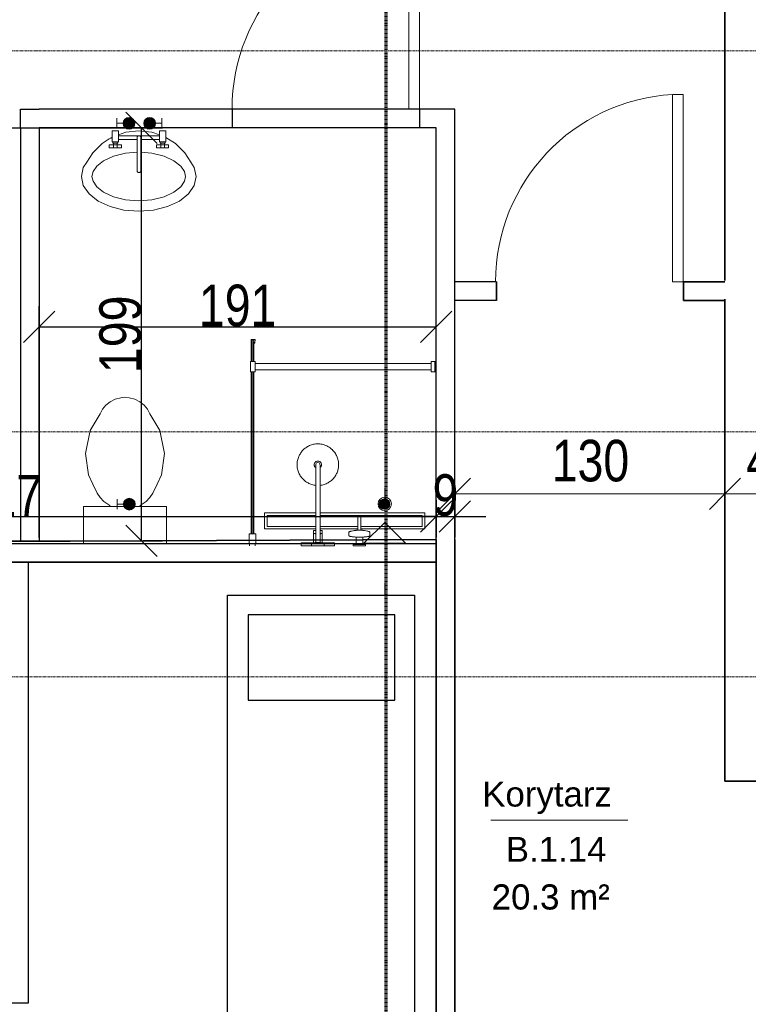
# Model space of a CAD drawing. Header units: millimetres. Extents: x -57350 to 14871, y -25411 to 16830.
# Tile 23 of 66: x -33377 to -29871, y -5145 to -409. Entities that reach past the tile are written whole.
import ezdxf
from ezdxf.lldxf.tags import DXFTag

# ---------------------------------------------------------------- set-up
doc = ezdxf.new("R2010")
doc.units = ezdxf.units.MM
doc.linetypes.add('Kreska', pattern=[6.35, 3.175, -3.175])
doc.linetypes.add('Linia siatki', pattern=[22.225, 12.7, -3.175, 3.175, -3.175])
for name, color, linetype, lineweight in [('A-ANNO-DIMS', 7, 'Continuous', 5), ('A-ANNO-DIMS-100', 7, 'Continuous', 5), ('A-AREA-IDEN', 7, 'Continuous', 5), ('A-DETL-GENF', 7, 'Continuous', 5), ('A-DOOR', 7, 'Continuous', 5), ('A-WALL', 7, 'Continuous', 5), ('G-ANNO-SYMB', 7, 'Continuous', 5), ('IS_Odbiorniki', 7, 'SOLID', 18), ('P-SANR-FIXT', 7, 'Continuous', 5), ('S-GRID', 7, 'Continuous', 5)]:
    doc.layers.add(name, color=color, linetype=linetype, lineweight=lineweight)
doc.layers.add('Default', color=7, linetype='Continuous')
doc.layers.add('IS_Ciepła_woda', color=1, linetype='DASHDOT', lineweight=30, true_color=0xff0000)
doc.styles.add('Arial_2', font='arial.ttf', dxfattribs={"width": 0.8, "height": 200})
doc.styles.add('Arial_3', font='arial.ttf', dxfattribs={"height": 120})
tags = doc.linetypes.add('DASHDOT', pattern=[20, 10, -5, 0, -5]).pattern_tags.tags
tags[10:11] = [DXFTag(74, 4), DXFTag(75, 0), DXFTag(340, '0'), DXFTag(46, 0.0), DXFTag(50, 0.0), DXFTag(44, 0.0), DXFTag(45, 0.0)]
tags[8:9] = [DXFTag(74, 4), DXFTag(75, 0), DXFTag(340, '0'), DXFTag(46, 0.0), DXFTag(50, 0.0), DXFTag(44, 0.0), DXFTag(45, 0.0)]
tags[6:7] = [DXFTag(74, 4), DXFTag(75, 0), DXFTag(340, '0'), DXFTag(46, 0.0), DXFTag(50, 0.0), DXFTag(44, 0.0), DXFTag(45, 0.0)]
tags[4:5] = [DXFTag(74, 4), DXFTag(75, 0), DXFTag(340, '0'), DXFTag(46, 0.0), DXFTag(50, 0.0), DXFTag(44, 0.0), DXFTag(45, 0.0)]
tags = doc.linetypes.add('SOLID', pattern=[10, 10, 0]).pattern_tags.tags
tags[6:7] = [DXFTag(74, 4), DXFTag(75, 0), DXFTag(340, '0'), DXFTag(46, 0.0), DXFTag(50, 0.0), DXFTag(44, 0.0), DXFTag(45, 0.0)]
tags[4:5] = [DXFTag(74, 4), DXFTag(75, 0), DXFTag(340, '0'), DXFTag(46, 0.0), DXFTag(50, 0.0), DXFTag(44, 0.0), DXFTag(45, 0.0)]
doc.dimstyles.new('REVIT_standard', dxfattribs={"dimscale": 304.8, "dimtxt": 204.05188, "dimasz": 0.492126, "dimexe": 0.328084, "dimexo": 0.0625, "dimgap": 0, "dimtad": 1, "dimdec": 0, "dimlfac": 0.1, "dimzin": 0, "dimdsep": 46, "dimtxsty": 'Arial_2', "dimblk1": 'OBLIQUE', "dimblk2": 'OBLIQUE', "dimsah": 1, "dimcen": 0.09, "dimazin": 0, "dimtfac": 1, "dimtdec": 4, "dimtix": 1, "dimtmove": 0, "dimatfit": 3, "dimfxl": 0.328084, "dimfxlon": 1, "dimtvp": 1, "dimtolj": 1, "dimtzin": 0, "dimarcsym": 2})

# ---------------------------------------------------------------- blocks, each defined once
blk = doc.blocks.new('_Oblique')
at = {"color": 0, "linetype": 'ByBlock', "lineweight": -2}
blk.add_line((-0.5, -0.5), (0.5, 0.5), dxfattribs=at)
blk = doc.blocks.new('DIMBLOCK94-RZUT PIĘTRA I')
at = {"layer": 'A-ANNO-DIMS', "color": 0, "lineweight": -2, "transparency": 16777216}
for p, q in [((-35539.4, -2718.2), (-35539.4, -2899.2)), ((-31373.4, -2718.2), (-31373.4, -2899.2)), ((-35539.4, -2799.2), (-31373.4, -2799.2))]:
    blk.add_line(p, q, dxfattribs=at)
at = {"layer": 'Defpoints', "color": 0, "transparency": 16777216}
for p in [(-35539.4, -2699.2), (-31373.4, -2699.2), (-31373.4, -2799.2)]:
    blk.add_point(p, dxfattribs=at)
at = {"layer": 'A-ANNO-DIMS', "color": 0, "lineweight": -2, "transparency": 16777216, "xscale": 150, "yscale": 150, "zscale": 150, "rotation": 180}
blk.add_blockref('_Oblique', (-35539.4, -2799.2), dxfattribs=at)
at = {"layer": 'A-ANNO-DIMS', "color": 0, "lineweight": -2, "transparency": 16777216, "xscale": 150, "yscale": 150, "zscale": 150}
blk.add_blockref('_Oblique', (-31373.4, -2799.2), dxfattribs=at)
at = {"layer": 'A-ANNO-DIMS', "color": 0, "transparency": 16777216, "insert": (-33456.4, -2698.8), "char_height": 200, "width": 440.752, "attachment_point": 5, "style": 'Arial_2'}
blk.add_mtext('\\A1;417', dxfattribs=at)
blk = doc.blocks.new('DIMBLOCK95-RZUT PIĘTRA I')
at = {"layer": 'A-ANNO-DIMS', "color": 0, "lineweight": -2, "transparency": 16777216}
for p, q in [((-31373.4, -2718.2), (-31373.4, -2899.2)), ((-31283.4, -2718.2), (-31283.4, -2899.2)), ((-31373.4, -2799.2), (-31523.4, -2799.2)), ((-31373.4, -2799.2), (-31283.4, -2799.2)), ((-31283.4, -2799.2), (-31133.4, -2799.2))]:
    blk.add_line(p, q, dxfattribs=at)
at = {"layer": 'Defpoints', "color": 0, "transparency": 16777216}
for p in [(-31373.4, -2699.2), (-31283.4, -2699.2), (-31283.4, -2799.2)]:
    blk.add_point(p, dxfattribs=at)
at = {"layer": 'A-ANNO-DIMS', "color": 0, "lineweight": -2, "transparency": 16777216, "xscale": 150, "yscale": 150, "zscale": 150}
blk.add_blockref('_Oblique', (-31373.4, -2799.2), dxfattribs=at)
at = {"layer": 'A-ANNO-DIMS', "color": 0, "lineweight": -2, "transparency": 16777216, "xscale": 150, "yscale": 150, "zscale": 150, "rotation": 180}
blk.add_blockref('_Oblique', (-31283.4, -2799.2), dxfattribs=at)
at = {"layer": 'A-ANNO-DIMS', "color": 0, "transparency": 16777216, "insert": (-31328.4, -2697.1), "char_height": 200, "width": 146.917, "attachment_point": 5, "style": 'Arial_2'}
blk.add_mtext('\\A1;9', dxfattribs=at)
blk = doc.blocks.new('DIMBLOCK96-RZUT PIĘTRA I')
at = {"layer": 'A-ANNO-DIMS-100', "color": 250, "true_color": 0x303030, "transparency": 16777216}
for p, q in [((-31283.4, -2689.7), (-31283.4, -2589.7)), ((-29983.4, -2689.7), (-29983.4, -2589.7)), ((-31283.4, -2689.7), (-31208.4, -2614.7)), ((-29983.4, -2689.7), (-29908.4, -2614.7)), ((-31283.4, -2689.7), (-31358.4, -2764.7)), ((-31283.4, -2689.7), (-29983.4, -2689.7)), ((-31283.4, -2689.7), (-31283.4, -2789.7)), ((-29983.4, -2689.7), (-30058.4, -2764.7)), ((-29983.4, -2689.7), (-29983.4, -2789.7))]:
    blk.add_line(p, q, dxfattribs=at)
at = {"layer": 'A-ANNO-DIMS-100', "color": 0, "transparency": 16777216, "insert": (-30817.1, -2430.1), "char_height": 200, "width": 440.752, "attachment_point": 1, "line_spacing_factor": 0.941778, "style": 'Arial_2'}
blk.add_mtext('130', dxfattribs=at)
blk = doc.blocks.new('DIMBLOCK97-RZUT PIĘTRA I')
at = {"layer": 'A-ANNO-DIMS-100', "color": 250, "true_color": 0x303030, "transparency": 16777216}
for p, q in [((-29983.4, -2689.7), (-29983.4, -2589.7)), ((-29533.4, -2689.7), (-29533.4, -2589.7)), ((-29983.4, -2689.7), (-29908.4, -2614.7)), ((-29533.4, -2689.7), (-29458.4, -2614.7)), ((-29983.4, -2689.7), (-30058.4, -2764.7)), ((-29983.4, -2689.7), (-29533.4, -2689.7)), ((-29983.4, -2689.7), (-29983.4, -2789.7)), ((-29533.4, -2689.7), (-29608.4, -2764.7)), ((-29533.4, -2689.7), (-29533.4, -2789.7))]:
    blk.add_line(p, q, dxfattribs=at)
at = {"layer": 'A-ANNO-DIMS-100', "color": 0, "transparency": 16777216, "insert": (-29880.8, -2430.1), "char_height": 200, "width": 293.835, "attachment_point": 1, "line_spacing_factor": 0.941778, "style": 'Arial_2'}
blk.add_mtext('45', dxfattribs=at)
blk = doc.blocks.new('AN_pomieszczenia - Room Tag With Area-359654-RZUT PIĘTRA I')
at = {"layer": 'A-AREA-IDEN'}
for p in [(-3.295, 0), (3.295, 0)]:
    blk.add_line(p, (0, 0), dxfattribs=at)
blk = doc.blocks.new('M_Jednoskrzydłowe płytowe - 90-1529471-RZUT PIĘTRA I')
at = {"layer": 'A-DOOR', "lineweight": 18}
for p, q in [((399, -45), (399, -945.2)), ((450, -45), (399, -45)), ((450, -45), (450, -945.2)), ((450, -945.2), (399, -945.2))]:
    blk.add_line(p, q, dxfattribs=at)
at = {"layer": 'A-DOOR'}
blk.add_arc((450, -45), 901.7, 180, 266.7576, dxfattribs=at)
blk = doc.blocks.new('Sanitary_Showers_Roca_T-500-Pack-Basic-Thermostatic - T-500 Pack Basic Thermostatic-822852-Rzut Parteru')
at = {"layer": 'A-DETL-GENF'}
for p, q in [((63, 0), (-4.7, 0)), ((-4.7, 0), (-4.7, -13)), ((85.3, 0), (63, 0)), ((155.3, 0), (85.3, 0)), ((-174.7, -47), (-175.3, -48)), ((-173.9, -46.4), (-174.7, -47)), ((-172.8, -45.9), (-173.9, -46.4)), ((-171.4, -45.4), (-172.8, -45.9)), ((-169.8, -44.9), (-171.4, -45.4)), ((-167.8, -44.5), (-169.8, -44.9)), ((-165.6, -44), (-167.8, -44.5)), ((-163.2, -43.6), (-165.6, -44)), ((-160.5, -43.2), (-163.2, -43.6)), ((-157.6, -42.8), (-160.5, -43.2)), ((-154.4, -42.5), (-157.6, -42.8)), ((-123.6, -0.1), (-154.7, -0.1)), ((-154.7, -0.1), (-154.7, -6.1)), ((-154.7, -6.1), (-140.7, -6.1)), ((-151.1, -42.2), (-154.4, -42.5)), ((-147.7, -41.9), (-151.1, -42.2)), ((-144.1, -41.7), (-147.7, -41.9)), ((-140.7, -41.5), (-144.1, -41.7)), ((-140.7, -6.1), (-140.7, -41.5)), ((-140.7, -6.1), (-108.7, -6.1)), ((-134.3, -41.3), (-140.7, -41.5)), ((-127.9, -41.2), (-134.3, -41.3)), ((-121.5, -41.2), (-127.9, -41.2)), ((-94.7, -0.1), (-123.6, -0.1)), ((-115.1, -41.3), (-121.5, -41.2)), ((-108.7, -41.5), (-115.1, -41.3)), ((-108.7, -41.5), (-108.7, -6.1)), ((-108.7, -6.1), (-94.7, -6.1)), ((-105.4, -41.7), (-108.7, -41.5)), ((-101.8, -41.9), (-105.4, -41.7)), ((-98.3, -42.2), (-101.8, -41.9)), ((-95, -42.5), (-98.3, -42.2)), ((-91.9, -42.8), (-95, -42.5)), ((-94.7, -6.1), (-94.7, -0.1)), ((-89, -43.2), (-91.9, -42.8)), ((-86.3, -43.6), (-89, -43.2)), ((-83.8, -44), (-86.3, -43.6)), ((-81.6, -44.4), (-83.8, -44)), ((-79.7, -44.9), (-81.6, -44.4)), ((-78, -45.4), (-79.7, -44.9)), ((-76.6, -45.9), (-78, -45.4)), ((-75.5, -46.4), (-76.6, -45.9)), ((-74.8, -46.9), (-75.5, -46.4)), ((-74.1, -48), (-74.8, -46.9)), ((-4.7, -13), (53.8, -13)), ((45.3, -0.1), (45.3, -12.1)), ((45.3, -12.1), (105.3, -12.1)), ((53.8, -13), (54, -29.1)), ((53.8, -13), (61.3, -13)), ((54, -29.1), (54, -31.8)), ((54, -31.8), (54.3, -52.5)), ((61.3, -12.1), (61.3, -14.6)), ((61.3, -14.6), (89.3, -14.6)), ((65, -14.6), (65, -73.3)), ((89.3, -12.1), (75.3, -12.1)), ((85.6, -73.3), (85.6, -14.6)), ((89.3, -14.6), (89.3, -12.1)), ((96.8, -13), (89.3, -13)), ((96.3, -52.5), (96.5, -31.8)), ((96.5, -29.1), (96.8, -13)), ((96.5, -31.8), (96.5, -29.1)), ((96.8, -13), (155.3, -13)), ((105.3, -12.1), (105.3, -0.1)), ((155.3, -13), (155.3, 0)), ((-175.3, -48), (-175.3, -65.1)), ((-175.3, -65.1), (-174.7, -66.2)), ((-174.7, -66.2), (-173.9, -66.7)), ((-173.9, -66.7), (-172.8, -67.2)), ((-172.8, -67.2), (-171.4, -67.7)), ((-171.4, -67.7), (-169.8, -68.2)), ((-169.8, -68.2), (-167.8, -68.7)), ((-167.8, -68.7), (-165.5, -69.1)), ((-165.5, -69.1), (-164, -69.6)), ((-164, -69.6), (-163.1, -69.8)), ((-163.1, -69.8), (-156.8, -71.3)), ((-156.8, -71.3), (-155.8, -71.5)), ((-155.8, -71.5), (-154.8, -71.7)), ((-154.8, -71.7), (-149.8, -72.7)), ((-149.8, -72.7), (-148.9, -72.8)), ((-148.9, -72.8), (-147.9, -73)), ((-147.9, -73), (-146.8, -73.1)), ((-146.8, -73.1), (-142.4, -73.8)), ((-142.4, -73.8), (-141.6, -73.9)), ((-141.6, -73.9), (-140.6, -74)), ((-140.6, -74), (-139.6, -74.1)), ((-139.6, -74.1), (-138.6, -74.2)), ((-138.6, -74.2), (-137.6, -74.3)), ((-137.6, -74.3), (-136.5, -74.3)), ((-136.5, -74.3), (-133.6, -74.6)), ((-133.6, -74.6), (-132.8, -74.6)), ((-132.8, -74.6), (-131.7, -74.7)), ((-131.7, -74.7), (-131.7, -80.5)), ((-131.7, -74.7), (-128.9, -74.8)), ((-131.7, -80.5), (-131.7, -86)), ((-131.7, -86), (-131.7, -88.8)), ((-131.7, -88.8), (-131.7, -91.8)), ((-131.7, -91.8), (-131.7, -96.5)), ((-128.9, -74.8), (-126.1, -74.9)), ((-126.1, -74.9), (-123.3, -74.9)), ((-123.3, -74.9), (-120.5, -74.8)), ((-120.5, -74.8), (-117.7, -74.7)), ((-117.7, -74.7), (-116.7, -74.6)), ((-117.7, -109.6), (-117.7, -74.7)), ((-116.7, -74.6), (-115.8, -74.6)), ((-115.8, -74.6), (-112.9, -74.3)), ((-112.9, -74.3), (-111.8, -74.3)), ((-111.8, -74.3), (-110.8, -74.2)), ((-110.8, -74.2), (-109.8, -74.1)), ((-109.8, -74.1), (-108.8, -74)), ((-108.8, -74), (-107.9, -73.9)), ((-107.9, -73.9), (-107, -73.7)), ((-107, -73.7), (-102.6, -73.1)), ((-102.6, -73.1), (-101.5, -73)), ((-101.5, -73), (-100.5, -72.8)), ((-100.5, -72.8), (-99.6, -72.7)), ((-99.6, -72.7), (-94.7, -71.7)), ((-94.7, -71.7), (-93.6, -71.5)), ((-93.6, -71.5), (-92.6, -71.3)), ((-92.6, -71.3), (-86.4, -69.8)), ((-86.4, -69.8), (-85.4, -69.5)), ((-85.4, -69.5), (-83.9, -69.1)), ((-83.9, -69.1), (-81.6, -68.6)), ((-81.6, -68.6), (-79.6, -68.2)), ((-79.6, -68.2), (-78, -67.7)), ((-78, -67.7), (-76.6, -67.2)), ((-76.6, -67.2), (-75.5, -66.7)), ((-75.5, -66.7), (-74.8, -66.1)), ((-74.8, -66.1), (-74.1, -65.1)), ((-74.1, -65.1), (-74.1, -48)), ((54.3, -52.5), (54.7, -73.3)), ((54.4, -57.9), (65, -57.9)), ((54.7, -73.3), (65, -73.3)), ((60.3, -57.9), (59.5, -57.9)), ((60.3, -73.2), (59.5, -73.3)), ((61.1, -57.8), (60.3, -57.9)), ((61.1, -73.1), (60.3, -73.2)), ((61.9, -57.6), (61.1, -57.8)), ((61.9, -73), (61.1, -73.1)), ((62.6, -57.4), (61.9, -57.6)), ((62.6, -72.8), (61.9, -73)), ((63.4, -57.2), (62.6, -57.4)), ((63.4, -72.6), (62.6, -72.8)), ((64.2, -57), (63.4, -57.2)), ((64.2, -72.3), (63.4, -72.6)), ((65, -56.7), (64.2, -57)), ((65, -72.1), (64.2, -72.3)), ((65, -73.3), (64.8, -290.3)), ((86.4, -56.9), (85.6, -56.7)), ((85.6, -57.9), (96.2, -57.9)), ((86.4, -72.3), (85.6, -72)), ((85.6, -290.3), (85.6, -73.3)), ((85.6, -73.3), (95.8, -73.3)), ((87.2, -57.2), (86.4, -56.9)), ((87.2, -72.5), (86.4, -72.3)), ((88, -57.4), (87.2, -57.2)), ((88, -72.7), (87.2, -72.5)), ((88.8, -57.6), (88, -57.4)), ((88.8, -72.9), (88, -72.7)), ((89.6, -57.8), (88.8, -57.6)), ((89.6, -73.1), (88.8, -72.9)), ((90.4, -57.9), (89.6, -57.8)), ((90.4, -73.2), (89.6, -73.1)), ((91.3, -57.9), (90.4, -57.9)), ((91.3, -73.3), (90.4, -73.2)), ((95.8, -73.3), (96.3, -52.5)), ((-131.7, -96.5), (-131.7, -101.5)), ((-131.7, -101.5), (-131.7, -116.3)), ((-131.7, -116.3), (-131.7, -138.6)), ((-131.7, -138.6), (-131.5, -139.9)), ((-131.5, -139.9), (-131.1, -141.1)), ((-131.1, -141.1), (-130.4, -142.3)), ((-119, -142.3), (-118.3, -141.1)), ((-118.3, -141.1), (-117.8, -139.9)), ((-117.8, -139.9), (-117.7, -138.6)), ((-117.7, -121.5), (-117.7, -109.6)), ((-117.7, -130.3), (-117.7, -121.5)), ((-117.7, -136.7), (-117.7, -130.3)), ((-117.7, -138.6), (-117.7, -136.7)), ((-130.4, -142.3), (-129.5, -143.4)), ((-129.5, -143.4), (-127.2, -144.9)), ((-127.2, -144.9), (-126, -145.3)), ((-126, -145.3), (-124.7, -145.5)), ((-124.7, -145.5), (-123.4, -145.3)), ((-123.4, -145.3), (-122.1, -144.9)), ((-122.1, -144.9), (-119.9, -143.3)), ((-119.9, -143.3), (-119, -142.3)), ((-5.6, -331), (-8.2, -334.6)), ((-2.9, -327.4), (-5.6, -331)), ((0, -324), (-2.9, -327.4)), ((3.1, -320.6), (0, -324)), ((6.4, -317.2), (3.1, -320.6)), ((10, -314.1), (6.4, -317.2)), ((13.7, -311), (10, -314.1)), ((17.6, -308.1), (13.7, -311)), ((21.7, -305.3), (17.6, -308.1)), ((26, -302.8), (21.7, -305.3)), ((30.4, -300.4), (26, -302.8)), ((35, -298.2), (30.4, -300.4)), ((39.7, -296.3), (35, -298.2)), ((44.6, -294.6), (39.7, -296.3)), ((49.5, -293.1), (44.6, -294.6)), ((54.6, -291.9), (49.5, -293.1)), ((59.6, -291), (54.6, -291.9)), ((64.8, -290.3), (59.6, -291)), ((65, -290.3), (65, -385.5)), ((90.3, -290.9), (85.6, -290.3)), ((85.6, -385.5), (85.6, -290.3)), ((95.3, -291.8), (90.3, -290.9)), ((100.2, -292.9), (95.3, -291.8)), ((104.9, -294.3), (100.2, -292.9)), ((109.5, -295.8), (104.9, -294.3)), ((114, -297.6), (109.5, -295.8)), ((118.4, -299.5), (114, -297.6)), ((122.5, -301.6), (118.4, -299.5)), ((126.6, -303.9), (122.5, -301.6)), ((130.4, -306.3), (126.6, -303.9)), ((134.1, -308.9), (130.4, -306.3)), ((137.6, -311.6), (134.1, -308.9)), ((141.1, -314.5), (137.6, -311.6)), ((144.5, -317.6), (141.1, -314.5)), ((147.8, -320.9), (144.5, -317.6)), ((151, -324.4), (147.8, -320.9)), ((154.1, -328.2), (151, -324.4)), ((157, -332.1), (154.1, -328.2)), ((-23.6, -374.7), (-24.2, -379.7)), ((-22.7, -369.8), (-23.6, -374.7)), ((-21.6, -364.9), (-22.7, -369.8)), ((-20.2, -360.1), (-21.6, -364.9)), ((-18.7, -355.5), (-20.2, -360.1)), ((-16.9, -351), (-18.7, -355.5)), ((-15, -346.7), (-16.9, -351)), ((-12.8, -342.5), (-15, -346.7)), ((-10.6, -338.5), (-12.8, -342.5)), ((-8.2, -334.6), (-10.6, -338.5)), ((63, -377.3), (61.3, -379.3)), ((65, -375.6), (63, -377.3)), ((87.6, -377.3), (85.6, -375.6)), ((89.3, -379.3), (87.6, -377.3)), ((159.7, -336.2), (157, -332.1)), ((162.3, -340.5), (159.7, -336.2)), ((164.7, -344.9), (162.3, -340.5)), ((166.8, -349.5), (164.7, -344.9)), ((168.8, -354.2), (166.8, -349.5)), ((170.5, -359.1), (168.8, -354.2)), ((171.9, -364), (170.5, -359.1)), ((173.1, -369), (171.9, -364)), ((174.1, -374.1), (173.1, -369)), ((174.7, -379.3), (174.1, -374.1)), ((-24.6, -384.8), (-24.7, -390)), ((-24.7, -390), (-24.6, -395.1)), ((-24.2, -379.7), (-24.6, -384.8)), ((-24.6, -395.1), (-24.2, -400.3)), ((-24.2, -400.3), (-23.5, -405.4)), ((-23.5, -405.4), (-22.5, -410.5)), ((-22.5, -410.5), (-21.3, -415.5)), ((-21.3, -415.5), (-19.9, -420.5)), ((-19.9, -420.5), (-18.2, -425.3)), ((-18.2, -425.3), (-16.2, -430)), ((58.2, -386.3), (57.8, -388.8)), ((57.8, -388.8), (57.9, -391.4)), ((57.9, -391.4), (58.3, -393.9)), ((58.9, -383.8), (58.2, -386.3)), ((58.3, -393.9), (59.1, -396.4)), ((59.9, -381.4), (58.9, -383.8)), ((59.1, -396.4), (60.3, -398.7)), ((61.3, -379.3), (59.9, -381.4)), ((60.3, -398.7), (61.7, -400.8)), ((61.7, -400.8), (63.5, -402.7)), ((63.5, -402.7), (65.5, -404.3)), ((65, -385.5), (65.3, -392.3)), ((65.3, -392.3), (69, -397.9)), ((65.5, -404.3), (67.8, -405.6)), ((67.8, -405.6), (70.2, -406.5)), ((69, -397.9), (75.3, -400.1)), ((70.2, -406.5), (72.7, -407.1)), ((72.7, -407.1), (75.3, -407.3)), ((75.3, -400.1), (81.6, -397.9)), ((75.3, -407.3), (77.9, -407.1)), ((77.9, -407.1), (80.4, -406.5)), ((80.4, -406.5), (82.8, -405.6)), ((81.6, -397.9), (85.3, -392.3)), ((82.8, -405.6), (85, -404.3)), ((85, -404.3), (87.1, -402.7)), ((85.3, -392.3), (85.6, -385.5)), ((87.1, -402.7), (88.8, -400.8)), ((88.8, -400.8), (90.3, -398.7)), ((90.7, -381.4), (89.3, -379.3)), ((90.3, -398.7), (91.5, -396.4)), ((91.7, -383.8), (90.7, -381.4)), ((91.5, -396.4), (92.3, -393.9)), ((92.4, -386.3), (91.7, -383.8)), ((92.3, -393.9), (92.7, -391.4)), ((92.8, -388.8), (92.4, -386.3)), ((92.7, -391.4), (92.8, -388.8)), ((167.5, -428.5), (169.2, -424)), ((169.2, -424), (170.8, -419.4)), ((170.8, -419.4), (172.1, -414.6)), ((172.1, -414.6), (173.3, -409.8)), ((173.3, -409.8), (174.2, -404.8)), ((174.2, -404.8), (174.8, -399.8)), ((175.1, -384.4), (174.7, -379.3)), ((174.8, -399.8), (175.2, -394.7)), ((175.3, -389.6), (175.1, -384.4)), ((175.2, -394.7), (175.3, -389.6)), ((-16.2, -430), (-14.1, -434.6)), ((-14.1, -434.6), (-11.7, -439.1)), ((-11.7, -439.1), (-9.1, -443.3)), ((-9.1, -443.3), (-6.4, -447.5)), ((-6.4, -447.5), (-3.5, -451.4)), ((-3.5, -451.4), (-0.4, -455.1)), ((-0.4, -455.1), (2.8, -458.6)), ((2.8, -458.6), (6.1, -461.9)), ((6.1, -461.9), (9.5, -465.1)), ((9.5, -465.1), (13, -468)), ((13, -468), (16.5, -470.7)), ((16.5, -470.7), (20.2, -473.2)), ((20.2, -473.2), (24, -475.6)), ((128.9, -474.2), (133, -471.4)), ((133, -471.4), (136.9, -468.5)), ((136.9, -468.5), (140.6, -465.5)), ((140.6, -465.5), (144.1, -462.3)), ((144.1, -462.3), (147.5, -459)), ((147.5, -459), (150.6, -455.6)), ((150.6, -455.6), (153.5, -452.1)), ((153.5, -452.1), (156.2, -448.5)), ((156.2, -448.5), (158.7, -444.9)), ((158.7, -444.9), (161.1, -441)), ((161.1, -441), (163.4, -437)), ((163.4, -437), (165.5, -432.8)), ((165.5, -432.8), (167.5, -428.5)), ((24, -475.6), (28, -477.9)), ((28, -477.9), (32.2, -480)), ((32.2, -480), (36.6, -482)), ((36.6, -482), (41, -483.7)), ((41, -483.7), (45.7, -485.3)), ((45.7, -485.3), (50.4, -486.6)), ((50.4, -486.6), (55.3, -487.7)), ((55.3, -487.7), (60.2, -488.6)), ((60.2, -488.6), (65.3, -489.3)), ((65.3, -489.3), (70.4, -489.6)), ((70.4, -489.6), (75.5, -489.8)), ((75.5, -489.8), (80.6, -489.6)), ((80.6, -489.6), (85.8, -489.2)), ((85.8, -489.2), (90.9, -488.5)), ((90.9, -488.5), (96, -487.6)), ((96, -487.6), (101.1, -486.4)), ((101.1, -486.4), (106, -484.9)), ((106, -484.9), (110.8, -483.2)), ((110.8, -483.2), (115.6, -481.3)), ((115.6, -481.3), (120.2, -479.1)), ((120.2, -479.1), (124.6, -476.8)), ((124.6, -476.8), (128.9, -474.2))]:
    blk.add_line(p, q, dxfattribs=at)
blk = doc.blocks.new('Plumbing_Drainage_Roca_IN-WALL-950-IN-DRAIN-CHANNEL-Installatio - IN-WALL 950 IN-DRAIN CHANNEL - Installation drainage kit-V29-Rzut Parteru')
at = {"layer": 'A-DETL-GENF'}
for p, q in [((-385.7, 39.3), (-385.7, -38.1)), ((-78, 39.3), (-385.7, 39.3)), ((-78, 39.3), (-385.7, 39.3)), ((-385.7, 39.3), (-385.7, -38.1)), ((-78, 27.3), (-373.4, 27.3)), ((-373.4, 27.3), (-373.4, -26)), ((118.7, 39.3), (-63.9, 39.3)), ((118.7, 39.3), (-63.9, 39.3)), ((118.7, 27.3), (-63.9, 27.3)), ((385.8, 39.3), (139.3, 39.3)), ((385.8, 39.3), (139.3, 39.3)), ((373.6, 27.3), (139.3, 27.3)), ((373.6, -26), (373.6, 27.3)), ((385.8, -38.1), (385.8, 39.3)), ((385.8, -38.1), (385.8, 39.3)), ((-385.7, -38.1), (118.6, -38.1)), ((-385.7, -38.1), (118.6, -38.1)), ((-373.4, -26), (118.7, -26)), ((139.3, -26), (373.6, -26)), ((139.3, -38.1), (385.8, -38.1)), ((139.3, -38.1), (385.8, -38.1))]:
    blk.add_line(p, q, dxfattribs=at)
blk = doc.blocks.new('Sanitary_Shower-screens_Shower-wall-Square_100_GB51SRWL10 _1_ - 1000 mm_ Chromed Profiles-830542-Rzut Parteru')
at = {"layer": 'P-SANR-FIXT', "color": 13, "true_color": 0xcb6b69}
for p, q in [((56.5, 900), (12, 900)), ((11, 898), (1, 898)), ((1, 870), (11, 870)), ((11, 899), (11, 898)), ((11, 898), (11, 870)), ((11, 870), (11, 869)), ((12, 868), (56.5, 868)), ((58, 869.5), (58, 898.5)), ((837, 890.5), (58, 890.5)), ((58, 890.5), (58, 877.5)), ((837, 887), (58, 887)), ((58, 887), (58, 881)), ((58, 881), (837, 881)), ((58, 877.5), (837, 877.5)), ((887, 893), (837, 893)), ((837, 893), (837, 870)), ((837, 870), (887, 870)), ((846.5, 870), (846.5, 23)), ((877.5, 23), (877.5, 870)), ((887, 870), (887, 893)), ((993.5, 890.5), (887, 890.5)), ((991.5, 887), (887, 887)), ((887, 881), (991.5, 881)), ((887, 877.5), (981.3, 877.5)), ((977.8, 872.6), (991.1, 871.2)), ((981.1, 876.9), (978.3, 877.2)), ((980, 888.6), (979.9, 887.1)), ((979.9, 887.1), (991.8, 888.3)), ((991.8, 879.7), (979.9, 880.9)), ((979.9, 880.9), (979.9, 879.8)), ((979.9, 879.8), (981.8, 879.6)), ((991.4, 889.5), (980, 888.6)), ((981.8, 879.6), (981.1, 876.9)), ((988.9, 876), (989.6, 878.9)), ((991.5, 875.7), (988.9, 876)), ((989.3, 877.5), (993.5, 877.5)), ((989.6, 878.9), (991.3, 878.6)), ((991.5, 881), (991.5, 887)), ((991.8, 888.3), (991.8, 879.7)), ((993, 880.1), (993, 888)), ((993.5, 877.5), (993.5, 890.5)), ((846.5, 23), (837, 23)), ((837, 23), (837, 0)), ((837, 0), (887, 0)), ((838, 6), (888, 6)), ((846.5, 23), (877.5, 23)), ((887, 23), (877.5, 23)), ((887, 0), (887, 23))]:
    blk.add_line(p, q, dxfattribs=at)
for centre, radius, start, end in [((12, 899), 1, 90, 180), ((56.5, 898.5), 1.5, 0, 90), ((12, 869), 1, 180, 270), ((56.5, 869.5), 1.5, 270, 360), ((978, 874.9), 2.29, 83.0727, 263.758), ((991.3, 873.5), 2.28, 263.758, 84.1208), ((991.5, 880.1), 1.52, 261.8239, 359.9691), ((991.5, 888), 1.51, 2.4505, 94.355)]:
    blk.add_arc(centre, radius, start, end, dxfattribs=at)
blk = doc.blocks.new('A$C4DF32C06')
at = {"layer": 'IS_Odbiorniki', "ltscale": 10}
h = blk.add_hatch(color=256, dxfattribs=at)
h.dxf.hatch_style = 1
edge = h.paths.add_edge_path()
edge.add_arc((28.2, 28.2), 28.2, 0, 360)
for points in [[(56.5, 28.2), (86.6, 28.2), (86.6, 52.7)], [(56.5, 28.2), (86.6, 28.2), (86.6, 3.8)]]:
    blk.add_lwpolyline(points, dxfattribs=at)
blk.add_circle((28.2, 28.2), 28.2, dxfattribs=at)
blk = doc.blocks.new('M_Jednoskrzydłowe płytowe - 90-1529472-RZUT PIĘTRA I')
at = {"layer": 'A-DOOR', "lineweight": 18}
for p, q in [((399, 45), (399, 945.2)), ((450, 945.2), (399, 945.2)), ((450, 45), (450, 945.2)), ((450, 45), (399, 45))]:
    blk.add_line(p, q, dxfattribs=at)
at = {"layer": 'A-DOOR'}
blk.add_arc((450, 45), 901.7, 93.2424, 180, dxfattribs=at)
blk = doc.blocks.new('*D424')
at = {"layer": 'A-ANNO-DIMS', "color": 0, "lineweight": -2, "transparency": 16777216}
for p, q in [((-33699.6, -929.4), (-32690.8, -929.4)), ((-32790.8, -2916.2), (-32790.8, -929.4)), ((-33699.6, -2916.2), (-32690.8, -2916.2))]:
    blk.add_line(p, q, dxfattribs=at)
at = {"layer": 'Defpoints', "color": 0, "transparency": 16777216}
for p in [(-33718.7, -929.4), (-32790.8, -929.4), (-33718.7, -2916.2)]:
    blk.add_point(p, dxfattribs=at)
at = {"layer": 'A-ANNO-DIMS', "color": 0, "lineweight": -2, "transparency": 16777216, "xscale": 150, "yscale": 150, "zscale": 150}
for p, rotation in [((-32790.8, -929.4), 90), ((-32790.8, -2916.2), 270)]:
    blk.add_blockref('_Oblique', p, dxfattribs=dict(at, rotation=rotation))
at = {"layer": 'A-ANNO-DIMS', "color": 0, "transparency": 16777216, "insert": (-32892.9, -1922.8), "char_height": 200, "attachment_point": 5, "rotation": 90, "style": 'Arial_2'}
blk.add_mtext('\\A1;199', dxfattribs=at)
blk = doc.blocks.new('*D425')
at = {"layer": 'A-ANNO-DIMS', "color": 0, "lineweight": -2, "transparency": 16777216}
for p, q in [((-33283.4, -2899.8), (-33283.4, -1787.1)), ((-31373.4, -2880.1), (-31373.4, -1787.1)), ((-33283.4, -1887.1), (-31373.4, -1887.1))]:
    blk.add_line(p, q, dxfattribs=at)
at = {"layer": 'Defpoints', "color": 0, "transparency": 16777216}
for p in [(-31373.4, -1887.1), (-33283.4, -2918.9), (-31373.4, -2899.2)]:
    blk.add_point(p, dxfattribs=at)
at = {"layer": 'A-ANNO-DIMS', "color": 0, "lineweight": -2, "transparency": 16777216, "xscale": 150, "yscale": 150, "zscale": 150, "rotation": 180}
blk.add_blockref('_Oblique', (-33283.4, -1887.1), dxfattribs=at)
at = {"layer": 'A-ANNO-DIMS', "color": 0, "lineweight": -2, "transparency": 16777216, "xscale": 150, "yscale": 150, "zscale": 150}
blk.add_blockref('_Oblique', (-31373.4, -1887.1), dxfattribs=at)
at = {"layer": 'A-ANNO-DIMS', "color": 0, "transparency": 16777216, "insert": (-32328.4, -1785), "char_height": 200, "attachment_point": 5, "style": 'Arial_2'}
blk.add_mtext('\\A1;191', dxfattribs=at)

msp = doc.modelspace()

# ---------------------------------------------------------------- hatches: boundary and pattern name
at = {"true_color": 0xed1f24}
h = msp.add_hatch(color=240, dxfattribs=at)
h.dxf.hatch_style = 1
edge = h.paths.add_edge_path()
edge.add_arc((-32851.88548, -906.56735), 24.46739, 0, 360)
h = msp.add_hatch(color=240, dxfattribs=at)
h.dxf.hatch_style = 1
edge = h.paths.add_edge_path()
edge.add_arc((-32752.22811, -907.13802), 24.46739, 0, 360)
h = msp.add_hatch(color=240, dxfattribs=at)
h.dxf.hatch_style = 1
edge = h.paths.add_edge_path()
edge.add_arc((-32849.76529, -2739.65969), 24.46739, 0, 360)
h = msp.add_hatch(color=240, dxfattribs=at)
h.dxf.hatch_style = 1
edge = h.paths.add_edge_path()
edge.add_arc((-31621.72477, -2739.21356), 24.46739, 0, 360)

# ---------------------------------------------------------------- linework, layer by layer
for p, q in [((-29983.41602, 2095.59255), (-29983.41602, -1639.40745)), ((-33373.41602, -929.40745), (-33373.41602, -839.40745)), ((-33373.41602, -839.40745), (-33283.41602, -839.40745)), ((-31283.41602, -839.40745), (-33283.41602, -839.40745)), ((-32355.49592, -839.40745), (-32355.49592, -929.40745)), ((-31453.80447, -839.40745), (-31453.80447, -929.40745)), ((-31283.41602, -929.40745), (-31283.41602, -839.40745)), ((-33373.41602, -929.40745), (-33373.40177, -2919.29669)), ((-31373.41602, -929.40745), (-33283.41602, -929.40745)), ((-33283.41602, -929.40745), (-33283.40373, -2918.87659)), ((-31373.41602, -2929.40745), (-31373.41602, -929.40745)), ((-31283.41602, -2929.40745), (-31283.41602, -929.40745)), ((-31083.41602, -1669.68591), (-31283.41602, -1669.68591)), ((-31083.41602, -1759.6363), (-31283.41602, -1759.6363)), ((-35539.41602, -2929.40745), (-31373.41602, -2929.40745)), ((-33336.41602, -3019.40745), (-33336.41602, -5139.40745)), ((-32377.40983, -5277.93956), (-32377.40983, -3177.93956)), ((-32377.40983, -3177.93956), (-31477.40983, -3177.93956)), ((-31477.40983, -3177.93956), (-31477.40983, -5277.93956)), ((-33336.41602, -5139.40745), (-35539.41602, -5139.40745))]:
    msp.add_line(p, q)
msp.add_lwpolyline([(-31571.76964, -3272.31405), (-32277.81972, -3272.31405), (-32277.81972, -3681.90594), (-31571.76964, -3681.90594)], close=True)
at = {"color": 240, "true_color": 0xed1f24}
for centre in [(-32851.88548, -906.56735), (-32752.22811, -907.13802), (-32849.76529, -2739.65969), (-31621.72477, -2739.21356)]:
    msp.add_circle(centre, 24.46739, dxfattribs=at)
at = {"layer": 'A-WALL', "lineweight": 35}
for p, q in [((-29983.41602, 2095.59255), (-29983.41602, -1664.40745)), ((-31083.41602, -1759.6363), (-31083.41602, -1669.68591)), ((-29983.41602, -1669.6363), (-30183.41602, -1669.6363)), ((-30183.41602, -1669.6363), (-30183.41602, -1759.6363)), ((-30183.41602, -1759.6363), (-29983.41602, -1759.6363)), ((-29983.41602, -1754.40745), (-29983.41602, -4072.07084)), ((-31373.41602, -2909.96094), (-35539.41602, -2929.40745)), ((-31373.41602, -5575.64776), (-31373.41602, -2909.96094)), ((-31283.41602, -5485.64776), (-31283.41602, -2909.96094)), ((-35539.41602, -3019.40745), (-31373.41602, -3019.40745)), ((-29983.41602, -4072.07084), (-29683.41602, -4072.07084))]:
    msp.add_line(p, q, dxfattribs=at)
at = {"layer": 'Default', "color": 7, "lineweight": 15, "ltscale": 35, "transparency": 33554687}
for p, q in [((-32932.97345, -997.63013), (-32932.97345, -943.40209)), ((-32932.97345, -943.40209), (-32901.57033, -943.40209)), ((-32901.57033, -997.63013), (-32901.57033, -943.40209)), ((-32867.27785, -950.47797), (-32804.26813, -943.40209)), ((-32804.26813, -943.40209), (-32741.25502, -950.47797)), ((-32705.31438, -943.40209), (-32673.91126, -943.40209)), ((-32705.31438, -943.40209), (-32705.31438, -997.63013)), ((-32673.91126, -943.40209), (-32673.91126, -997.63013)), ((-32980.86151, -1005.08074), (-32945.98913, -983.21216)), ((-32945.98913, -983.21216), (-32938.41304, -978.46439)), ((-32938.41304, -978.46439), (-32932.97345, -975.05108)), ((-32901.57033, -962.4627), (-32867.27785, -950.47797)), ((-32803.44405, -968.15155), (-32901.57033, -968.15155)), ((-32812.59368, -984.91797), (-32901.57033, -984.91797)), ((-32807.23209, -968.15155), (-32812.59368, -968.15155)), ((-32807.23209, -968.15155), (-32812.59368, -972.86371)), ((-32812.59368, -972.86371), (-32812.59368, -984.91797)), ((-32812.59368, -1139.81743), (-32812.59368, -984.91797)), ((-32799.65261, -968.15155), (-32807.23209, -968.15155)), ((-32705.31438, -968.15155), (-32803.44405, -968.15155)), ((-32794.29102, -968.15155), (-32799.65261, -968.15155)), ((-32794.29102, -972.86371), (-32799.65261, -968.15155)), ((-32794.29102, -1118.39311), (-32794.29102, -972.86371)), ((-32705.31438, -984.91797), (-32794.29102, -984.91797)), ((-32741.25502, -950.47797), (-32705.31438, -963.03074)), ((-32673.91126, -976.08203), (-32627.67474, -1005.08074)), ((-33025.75509, -1049.85054), (-32980.86151, -1005.08074)), ((-32945.98913, -1025.72337), (-32945.98913, -1010.78824)), ((-32945.98913, -1010.78824), (-32925.80431, -1010.78824)), ((-32925.80431, -1025.72337), (-32945.98913, -1025.72337)), ((-32929.19727, -997.63013), (-32932.97345, -997.63013)), ((-32929.19727, -1002.78655), (-32929.19727, -997.63013)), ((-32904.79203, -997.63013), (-32929.19727, -997.63013)), ((-32929.19727, -1002.78655), (-32904.79203, -1002.78655)), ((-32925.80431, -1002.78655), (-32925.80431, -1010.78824)), ((-32925.80431, -1025.72337), (-32925.80431, -1010.78824)), ((-32925.80431, -1010.78824), (-32908.78016, -1010.78824)), ((-32908.78016, -1025.72337), (-32925.80431, -1025.72337)), ((-32908.78016, -1010.78824), (-32908.78016, -1025.72337)), ((-32908.78016, -1010.78824), (-32908.73946, -1010.78824)), ((-32888.20535, -1025.72337), (-32908.78016, -1025.72337)), ((-32908.73946, -1002.78655), (-32908.73946, -1010.78824)), ((-32908.73946, -1010.78824), (-32888.20535, -1010.78824)), ((-32904.79203, -997.63013), (-32904.79203, -1002.78655)), ((-32901.57033, -997.63013), (-32904.79203, -997.63013)), ((-32888.20535, -1010.78824), (-32888.20535, -1025.72337)), ((-32718.67936, -1025.72337), (-32718.67936, -1010.78824)), ((-32718.67936, -1010.78824), (-32697.58908, -1010.78824)), ((-32697.58908, -1025.72337), (-32718.67936, -1025.72337)), ((-32701.53651, -997.63013), (-32705.31438, -997.63013)), ((-32677.12957, -997.63013), (-32701.53651, -997.63013)), ((-32701.53651, -1002.78655), (-32701.53651, -997.63013)), ((-32697.58908, -1002.78655), (-32701.53651, -1002.78655)), ((-32697.58908, -1002.78655), (-32681.08039, -1002.78655)), ((-32697.58908, -1002.78655), (-32697.58908, -1010.78824)), ((-32697.58908, -1010.78824), (-32697.58908, -1025.72337)), ((-32697.58908, -1010.78824), (-32681.08039, -1010.78824)), ((-32681.08039, -1025.72337), (-32697.58908, -1025.72337)), ((-32677.12957, -1002.78655), (-32681.08039, -1002.78655)), ((-32681.08039, -1002.78655), (-32681.08039, -1010.78824)), ((-32681.08039, -1010.78824), (-32660.89558, -1010.78824)), ((-32681.08039, -1010.78824), (-32681.08039, -1025.72337)), ((-32660.89558, -1025.72337), (-32681.08039, -1025.72337)), ((-32677.12957, -997.63013), (-32677.12957, -1002.78655)), ((-32673.91126, -997.63013), (-32677.12957, -997.63013)), ((-32660.89558, -1010.78824), (-32660.89558, -1025.72337)), ((-32627.67474, -1005.08074), (-32582.78116, -1049.85054)), ((-33054.45538, -1095.36811), (-33025.75509, -1049.85054)), ((-32973.28882, -1087.65128), (-33006.62835, -1114.00142)), ((-32925.66527, -1065.47918), (-32973.28882, -1087.65128)), ((-32867.66106, -1050.91709), (-32925.66527, -1065.47918)), ((-32812.59368, -1046.50844), (-32867.66106, -1050.91709)), ((-32740.92606, -1050.90013), (-32794.39615, -1046.50844)), ((-32682.86759, -1065.47918), (-32740.92606, -1050.90013)), ((-32635.24744, -1087.65128), (-32682.86759, -1065.47918)), ((-32601.9079, -1114.00142), (-32635.24744, -1087.65128)), ((-32582.78116, -1049.85054), (-32554.08088, -1095.36811)), ((-33071.22519, -1119.92257), (-33080.64273, -1163.30534)), ((-33054.45538, -1095.36811), (-33071.22519, -1119.92257)), ((-33006.62835, -1114.00142), (-33024.4325, -1140.06669)), ((-32794.29102, -1139.81743), (-32794.29102, -1118.39311)), ((-32584.10036, -1140.06669), (-32601.9079, -1114.00142)), ((-32537.31107, -1119.92257), (-32554.08088, -1095.36811)), ((-32527.89352, -1163.30534), (-32537.31107, -1119.92257)), ((-33080.64273, -1163.30534), (-33071.22519, -1206.6881)), ((-33024.4325, -1140.06669), (-33029.4787, -1163.30534)), ((-33029.4787, -1163.30534), (-33024.4325, -1186.54398)), ((-32807.23209, -1144.1379), (-32812.59368, -1139.81743)), ((-32807.23209, -1144.1379), (-32812.59368, -1139.81743)), ((-32803.44405, -1144.1379), (-32807.23209, -1144.1379)), ((-32799.65261, -1144.1379), (-32803.44405, -1144.1379)), ((-32799.65261, -1144.1379), (-32794.29102, -1139.81743)), ((-32579.05755, -1163.30534), (-32584.10036, -1140.06669)), ((-32584.10036, -1186.54398), (-32579.05755, -1163.30534)), ((-32537.31107, -1206.6881), (-32527.89352, -1163.30534)), ((-33071.22519, -1206.6881), (-33043.61689, -1247.10182)), ((-33024.4325, -1186.54398), (-33006.62835, -1212.60925)), ((-33006.62835, -1212.60925), (-32973.28882, -1238.95939)), ((-32635.24744, -1238.95939), (-32601.9079, -1212.60925)), ((-32601.9079, -1212.60925), (-32584.10036, -1186.54398)), ((-32564.91936, -1247.10182), (-32537.31107, -1206.6881)), ((-33043.61689, -1247.10182), (-32999.69321, -1281.82669)), ((-32973.28882, -1238.95939), (-32925.66527, -1261.11283)), ((-32925.66527, -1261.11283), (-32867.66106, -1275.69189)), ((-32867.66106, -1275.69189), (-32804.26813, -1280.74148)), ((-32804.26813, -1280.74148), (-32740.8718, -1275.69189)), ((-32740.8718, -1275.69189), (-32682.86759, -1261.11283)), ((-32682.86759, -1261.11283), (-32635.24744, -1238.95939)), ((-32608.83965, -1281.82669), (-32564.91936, -1247.10182)), ((-32999.69321, -1281.82669), (-32942.45543, -1308.46169)), ((-32942.45543, -1308.46169), (-32875.8001, -1325.1925)), ((-32875.8001, -1325.1925), (-32804.26813, -1330.91696)), ((-32804.26813, -1330.91696), (-32732.73616, -1325.1925)), ((-32732.73616, -1325.1925), (-32666.08083, -1308.46169)), ((-32666.08083, -1308.46169), (-32608.83965, -1281.82669)), ((-32891.08787, -2227.64521), (-32870.6148, -2225.79697)), ((-32870.6148, -2225.79697), (-32870.6148, -2225.15602)), ((-32850.13833, -2227.64521), (-32870.6148, -2225.79697)), ((-32978.85044, -2282.42602), (-32962.22984, -2263.00933)), ((-32962.22984, -2263.00933), (-32941.45834, -2246.99068)), ((-32941.45834, -2246.99068), (-32917.40918, -2235.0246)), ((-32917.40918, -2235.0246), (-32891.08787, -2227.64521)), ((-32823.82211, -2235.0246), (-32850.13833, -2227.64521)), ((-32799.77125, -2246.99068), (-32823.82211, -2235.0246)), ((-32778.99975, -2263.00933), (-32799.77125, -2246.99068)), ((-32778.99975, -2263.00933), (-32762.37915, -2282.42602)), ((-32990.61474, -2304.40142), (-33037.61429, -2385.14068)), ((-32990.61474, -2304.40142), (-32978.85044, -2282.42602)), ((-32762.37915, -2282.42602), (-32750.61485, -2304.40142)), ((-32750.61485, -2304.40142), (-32703.6153, -2385.14068)), ((-33037.61429, -2385.14068), (-33060.61386, -2495.73155)), ((-32703.6153, -2385.14068), (-32680.61573, -2495.73155)), ((-33060.61386, -2495.73155), (-33045.61429, -2599.26521)), ((-32695.6153, -2599.26521), (-32680.61573, -2495.73155)), ((-33025.61599, -2643.16345), (-33045.61429, -2599.26521)), ((-32715.6136, -2643.16345), (-32695.6153, -2599.26521)), ((-33004.61388, -2687.04473), (-33025.61599, -2643.16345)), ((-32736.61571, -2687.04473), (-32715.6136, -2643.16345)), ((-32990.61474, -2708.22149), (-33004.61388, -2687.04473)), ((-32750.61485, -2708.22149), (-32736.61571, -2687.04473)), ((-32972.6139, -2726.67676), (-32990.61474, -2708.22149)), ((-32943.61688, -2745.70176), (-32972.6139, -2726.67676)), ((-32943.61688, -2750.76831), (-32943.61688, -2745.70176)), ((-32797.61441, -2745.70176), (-32768.61569, -2726.67676)), ((-32797.61441, -2750.76831), (-32797.61441, -2745.70176)), ((-32768.61569, -2726.67676), (-32750.61485, -2708.22149)), ((-33070.6147, -2926.77332), (-33070.6147, -2750.76831)), ((-33070.6147, -2750.76831), (-32943.61688, -2750.76831)), ((-32943.61688, -2750.76831), (-32797.61441, -2750.76831)), ((-32797.61441, -2750.76831), (-32670.61489, -2750.76831)), ((-32670.61489, -2750.76831), (-32670.61489, -2926.77332))]:
    msp.add_line(p, q, dxfattribs=at)
at = {"layer": 'G-ANNO-SYMB', "linetype": 'Kreska', "lineweight": 70}
msp.add_line((-31613.01642, -24302.92169), (-31613.01642, 15819.38791), dxfattribs=at)
at = {"layer": 'IS_Odbiorniki', "ltscale": 10}
for points in [[(-31620.49161, -2718.24424), (-31620.49161, -2658.7947)], [(-31520.49161, -2926.77332), (-31720.49161, -2926.77332), (-31620.49161, -2827.69075), (-31520.49161, -2926.77332)], [(-31620.49161, -3118.49002), (-31620.49161, -3177.93956)]]:
    msp.add_lwpolyline(points, dxfattribs=at)
msp.add_ellipse((-31620.49161, -2738.51644), major_axis=(0, 32.35057), ratio=1, dxfattribs=at)
at = {"layer": 'S-GRID', "linetype": 'Linia siatki'}
for p, q in [((-55866.74056, -559.40745), (1287.74041, -559.40745)), ((-55866.74056, -2392.40745), (1287.74041, -2392.40745)), ((-55866.74056, -3569.40745), (1287.74041, -3569.40745))]:
    msp.add_line(p, q, dxfattribs=at)

# ---------------------------------------------------------------- block references
at = {"layer": 'A-AREA-IDEN', "xscale": 99.99999999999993, "yscale": 99.99999999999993, "zscale": 99.99999999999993}
msp.add_blockref('AN_pomieszczenia - Room Tag With Area-359654-RZUT PIĘTRA I', (-30779.84891, -4259.4424), dxfattribs=at)
at = {"layer": 'A-DETL-GENF', "rotation": 180}
for name, p in [('Sanitary_Showers_Roca_T-500-Pack-Basic-Thermostatic - T-500 Pack Basic Thermostatic-822852-Rzut Parteru', (-31867.15902, -2939.40745)), ('Plumbing_Drainage_Roca_IN-WALL-950-IN-DRAIN-CHANNEL-Installatio - IN-WALL 950 IN-DRAIN CHANNEL - Installation drainage kit-V29-Rzut Parteru', (-31813.41602, -2819.40745))]:
    msp.add_blockref(name, p, dxfattribs=at)
at = {"layer": 'A-DOOR'}
msp.add_blockref('M_Jednoskrzydłowe płytowe - 90-1529472-RZUT PIĘTRA I', (-31903.80447, -884.40745), dxfattribs=at)
at = {"layer": 'A-DOOR', "xscale": -1, "rotation": 180}
msp.add_blockref('M_Jednoskrzydłowe płytowe - 90-1529471-RZUT PIĘTRA I', (-30635.10748, -1714.6363), dxfattribs=at)
at = {"layer": 'IS_Ciepła_woda', "xscale": -1}
msp.add_blockref('A$C4DF32C06', (-32822.90233, -936.0681), dxfattribs=at)
at = {"layer": 'IS_Ciepła_woda'}
msp.add_blockref('A$C4DF32C06', (-32779.98077, -936.0681), dxfattribs=at)
at = {"layer": 'IS_Ciepła_woda', "color": 240, "true_color": 0xed1f24, "xscale": -1}
msp.add_blockref('A$C4DF32C06', (-32821.53332, -2767.88814), dxfattribs=at)
at = {"layer": 'P-SANR-FIXT', "color": 13, "true_color": 0xcb6b69, "rotation": 90.00000000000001}
msp.add_blockref('Sanitary_Shower-screens_Shower-wall-Square_100_GB51SRWL10 _1_ - 1000 mm_ Chromed Profiles-830542-Rzut Parteru', (-31373.41602, -2940.40745), dxfattribs=at)

# ---------------------------------------------------------------- texts
at = {"layer": 'A-AREA-IDEN', "char_height": 120, "attachment_point": 1, "style": 'Arial_3'}
for s, insert, width in [('Korytarz', (-31151.59333, -4074.07613), 809.704375), ('B.1.14', (-31038.0131, -4339.86117), 633.333125), ('20.3 m²', (-31105.96833, -4568.1758), 737.5525), ('20.3 m²', (-31105.96833, -4569.41611), 737.5525)]:
    msp.add_mtext(s, dxfattribs=dict(at, insert=insert, width=width))

# ---------------------------------------------------------------- dimensions: what is measured, and where the dimension line sits
at = {"layer": 'A-ANNO-DIMS', "color": 250, "true_color": 0x303030}
dim = msp.add_linear_dim(base=(-32790.76551, -929.40745), p1=(-33718.68561, -2916.24291), p2=(-33718.68561, -929.40745), angle=90, dimstyle='REVIT_standard', override={"dimpost": '<>', "dimfxl": 2440}, dxfattribs=at)
dim.commit()
dim.dimension.update_dxf_attribs({"geometry": '*D424', "text_midpoint": (-32892.88011, -1922.82518)})
for base, p1, p2, override, picture, middle in [((-31373.41602, -1887.08788), (-33283.40373, -2918.87659), (-31373.41602, -2899.1786), {"dimpost": '<>', "dimfxl": 2440}, '*D425', (-32328.40988, -1784.97328)), ((-29983.41602, -2689.73209), (-31283.41602, -2589.73209), (-29983.41602, -2589.73209), {"dimpost": '<>', "dimfxl": 1300}, 'DIMBLOCK96-RZUT PIĘTRA I', (-30633.41602, -2587.54928)), ((-29533.41602, -2689.73209), (-29983.41602, -2589.73209), (-29533.41602, -2589.73209), {"dimpost": '<>', "dimfxl": 450}, 'DIMBLOCK97-RZUT PIĘTRA I', (-29758.41602, -2588.02677)), ((-31373.41602, -2799.1786), (-35539.41602, -2699.1786), (-31373.41602, -2699.1786), {"dimpost": '<>', "dimfxl": 4166}, 'DIMBLOCK94-RZUT PIĘTRA I', (-33456.41602, -2698.76933)), ((-31283.41602, -2799.1786), (-31373.41602, -2699.1786), (-31283.41602, -2699.1786), {"dimpost": '<>', "dimfxl": 90}, 'DIMBLOCK95-RZUT PIĘTRA I', (-31328.41602, -2697.06401))]:
    dim = msp.add_linear_dim(base=base, p1=p1, p2=p2, dimstyle='REVIT_standard', override=override, dxfattribs=at)
    dim.commit()
    dim.dimension.update_dxf_attribs({"geometry": picture, "text_midpoint": middle})

doc.saveas('drawing.dxf')
